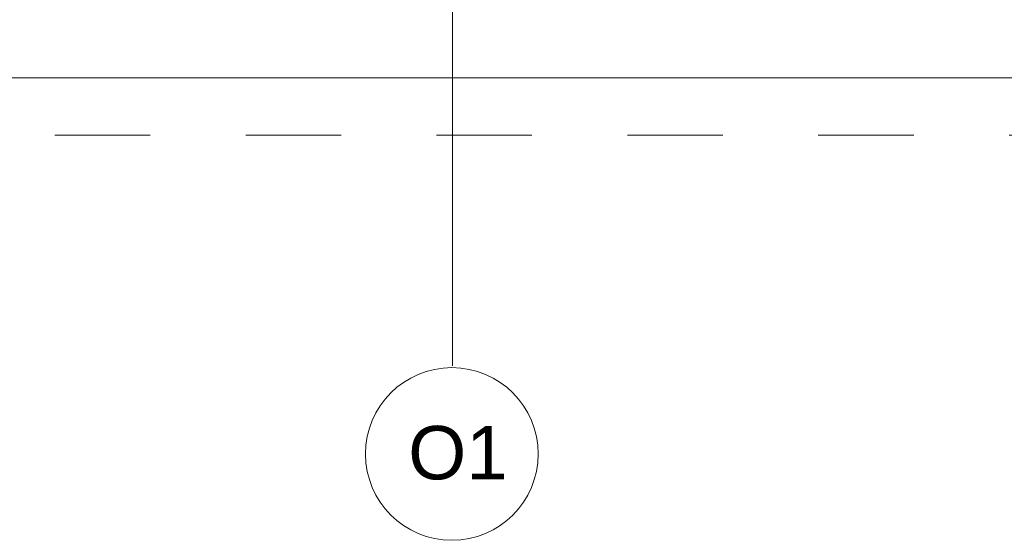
# Model space of a CAD drawing. Header units: metres. Extents: x 10441 to 19716, y -6570 to 1447.
# Tile 101 of 136: x 17609 to 17867, y -4411 to -4274. Entities that reach past the tile are written whole.
import ezdxf
from ezdxf.enums import TextEntityAlignment as Align

# ---------------------------------------------------------------- set-up
doc = ezdxf.new("R2010")
doc.units = ezdxf.units.M
doc.header["$MEASUREMENT"] = 0
doc.linetypes.add('8', pattern=[0.5, 0.25, -0.25])
for name, color, linetype, lineweight in [('#elektryczne', 8, 'Continuous', 20), ('A_OZACZENIE DRZWI', 8, 'Continuous', 13), ('A_OZNACZENIA OKIEN', 8, 'Continuous', 13), ('A_STAL CIENKIE', 8, 'Continuous', 0), ('A_STOLARKA', 8, 'Continuous', 5), ('A_WYMIARY WEWNETRZNE', 8, 'Continuous', 18)]:
    doc.layers.add(name, color=color, linetype=linetype, lineweight=lineweight)
doc.styles.add('ARIAL', font='arial.ttf')
doc.styles.add('m1_romans', font='romans.shx', dxfattribs={"width": 0.8})

# ---------------------------------------------------------------- blocks, each defined once
blk = doc.blocks.new('podkład')
at = {"layer": 'A_OZNACZENIA OKIEN', "color": 8}
blk.add_line((13539.8, -2120.21), (13539.8, -1981.7), dxfattribs=at)
at = {"layer": 'A_STAL CIENKIE', "color": 8, "linetype": '8', "ltscale": 100}
for p, q in [((10470.62, -2044.7), (13910.62, -2044.7)), ((13910.62, -2059.7), (10470.62, -2059.7))]:
    blk.add_line(p, q, dxfattribs=at)
at = {"layer": 'A_STOLARKA', "color": 8}
blk.add_line((13689.8, -2044.7), (13389.8, -2044.7), dxfattribs=at)
at = {"layer": 'A_WYMIARY WEWNETRZNE', "color": 8, "linetype": 'Continuous'}
blk.add_circle((13539.62, -2143.28), 22.63, dxfattribs=at)
at = {"layer": 'A_OZACZENIE DRZWI', "color": 8, "ltscale": 0.1, "style": 'm1_romans', "width": 0.8}
for rotation, p in [(98.4861, (12735.07, -773.13)), (360, (12573.8, -1012.7)), (90, (11565.29, -1150.14)), (90, (11872.29, -1150.14)), (90, (12230.03, -1245.64)), (90, (12385.87, -1249.44)), (90, (11565.29, -1370.89)), (90, (11872.29, -1370.89)), (90, (12230.03, -1370.89)), (90, (12389.3, -1370.89)), (90, (11748.79, -1556.15)), (90, (11986.6, -1556.15)), (90, (12389.3, -1556.15)), (360, (12235.05, -1664.2)), (360, (12235.05, -1880.2)), (90, (11745.78, -2001.94))]:
    blk.add_attdef('SZEROKOSC', text='', height=10, rotation=rotation, dxfattribs=at).set_placement(p, align=Align.BOTTOM_CENTER)
for rotation, p in [(98.4861, (12738.56, -773.47)), (360, (12572.95, -1016.09)), (90, (11568.68, -1150.99)), (90, (11875.68, -1150.99)), (90, (12233.42, -1246.49)), (90, (12389.27, -1250.29)), (90, (11568.68, -1371.74)), (90, (11875.68, -1371.74)), (90, (12233.42, -1371.74)), (90, (12392.69, -1371.74)), (90, (11752.19, -1557)), (90, (11990, -1557)), (90, (12392.69, -1557)), (360, (12234.2, -1667.59)), (360, (12234.2, -1883.59)), (90, (11749.18, -2002.79))]:
    blk.add_attdef('WYSOKOSC', text='', height=10, rotation=rotation, dxfattribs=at).set_placement(p, align=Align.TOP_CENTER)
at = {"layer": 'A_OZNACZENIA OKIEN', "color": 8, "linetype": 'Continuous', "lineweight": 18, "style": 'ARIAL'}
blk.add_text('O1', height=14, dxfattribs=at).set_placement((13528.19, -2149.94))
at = {"layer": 'A_OZNACZENIA OKIEN', "color": 8, "ltscale": 0.1, "style": 'm1_romans', "width": 0.8}
for rotation, p in [(278.8676, (13403.28, -587.56)), (278.8676, (13013.44, -645.27)), (278.8676, (12475.3, -724.92)), (278.8676, (12253.72, -757.72)), (0, (14011.09, -903.42)), (278.8676, (11051.11, -935.72)), (278.8676, (10670.26, -992.09)), (0, (14011.09, -1578.09)), (90, (10823, -2081.55)), (90, (11208, -2081.55)), (90, (11974, -2081.55)), (90, (13179.19, -2081.55)), (90, (13543.19, -2081.55))]:
    blk.add_attdef('WYSOKOSC', text='', height=10, rotation=rotation, dxfattribs=at).set_placement(p, align=Align.TOP_CENTER)
for rotation, p in [(278.8676, (13373.71, -593.04)), (278.8676, (12983.87, -650.74)), (278.8676, (12445.73, -730.4)), (278.8676, (12224.15, -763.19)), (0, (14017.48, -900.03)), (278.8676, (11021.54, -941.2)), (278.8676, (10640.69, -997.57)), (0, (14017.48, -1574.7)), (90, (10819.6, -2080.7)), (90, (11204.6, -2080.7)), (90, (11970.6, -2080.7)), (90, (13175.8, -2080.7)), (90, (13539.8, -2080.7))]:
    blk.add_attdef('SZEROKOSC', text='', height=10, rotation=rotation, dxfattribs=at).set_placement(p, align=Align.BOTTOM_CENTER)

msp = doc.modelspace()

# ---------------------------------------------------------------- block references
at = {"layer": '#elektryczne', "color": 8, "linetype": 'Continuous', "lineweight": 18}
msp.add_blockref('podkład', (4182.37, -2244.78), dxfattribs=at)

doc.saveas('drawing.dxf')
